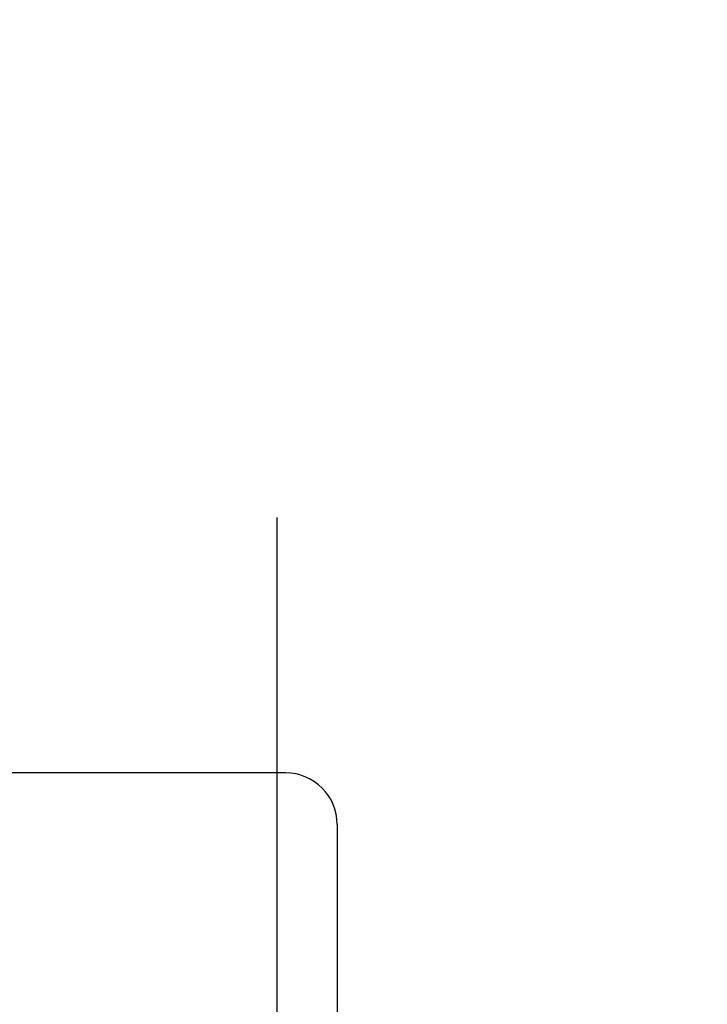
# Model space of a CAD drawing. Header units: inches. Extents: x 0 to 215, y 0 to 139.
# Tile 20 of 101: x 35.883 to 36.083, y 52.434 to 52.72. Entities that reach past the tile are written whole.
import ezdxf

# ---------------------------------------------------------------- set-up
doc = ezdxf.new("R2010")
doc.units = ezdxf.units.IN
doc.header["$LTSCALE"] = 11.804375
doc.header["$MEASUREMENT"] = 0
doc.linetypes.add('HIDDEN', pattern=[0.2, 0.1, -0.1])
doc.layers.add('DEFAULT_2', color=8, linetype='HIDDEN')

msp = doc.modelspace()

# ---------------------------------------------------------------- linework, layer by layer
at = {"layer": 'DEFAULT_2', "color": 8, "linetype": 'HIDDEN'}
for p, q in [((35.95789, 49.03367), (35.95789, 54.53417)), ((36.08289, 54.00117), (36.08289, 49.56667)), ((35.96039, 52.50084), (35.40039, 52.50084)), ((35.97539, 52.48584), (35.97539, 51.51584))]:
    msp.add_line(p, q, dxfattribs=at)
msp.add_arc((35.96039, 52.48584), 0.015, 0, 90, dxfattribs=at)

doc.saveas('drawing.dxf')
